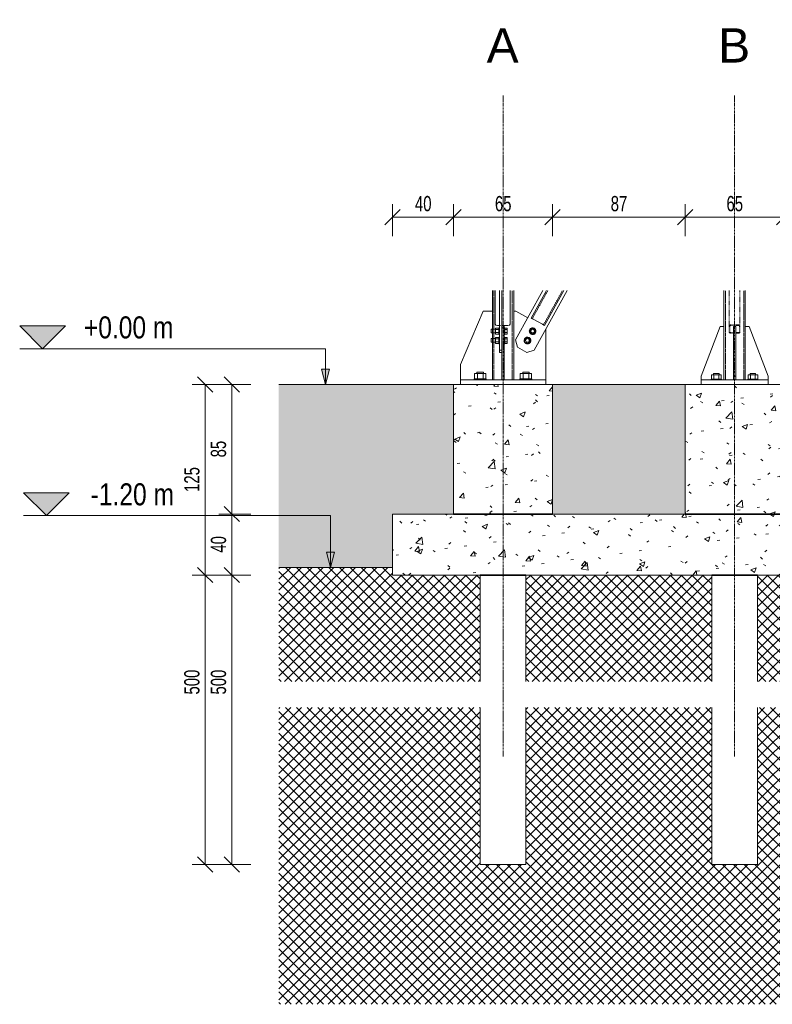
# Model space of a CAD drawing. Header units: millimetres. Extents: x -11210 to 34147, y -5506 to 4553.
# Tile 6 of 33: x 764 to 5705, y -5216 to 1243. Entities that reach past the tile are written whole.
import ezdxf

# ---------------------------------------------------------------- set-up
doc = ezdxf.new("R2010")
doc.units = ezdxf.units.MM
for name, pattern in [('Kreska', [6.35, 3.175, -3.175]), ('Linia siatki', [22.225, 12.7, -3.175, 3.175, -3.175]), ('Ukryty', [7.14375, 4.7625, -2.38125])]:
    doc.linetypes.add(name, pattern=pattern)
for name, color, linetype, lineweight in [('A-ANNO-DIMS', 211, 'Continuous', 9), ('A-ANNO-DIMS-50', 211, 'Continuous', 9), ('A-DETL-GENF', 92, 'Continuous', 9), ('A-DETL-THIN', 151, 'Continuous', 9), ('G-ANNO-DIMS', 111, 'Continuous', 9), ('S-BEAM', 12, 'Continuous', 9), ('S-BEAM-HDLN', 1, 'Kreska', 9), ('S-FNDN', 32, 'Continuous', 15), ('S-FNDN-HDLN', 4, 'Kreska', 9), ('S-FSTN', 2, 'Continuous', 9), ('S-GRID', 1, 'Continuous', 9), ('S-GRID-IDEN', 1, 'Continuous', 9)]:
    doc.layers.add(name, color=color, linetype=linetype, lineweight=lineweight)
doc.styles.add('Arial', font='arial.ttf', dxfattribs={"height": 225})
doc.styles.add('Arial_B_I', font='arial.ttf', dxfattribs={"width": 0.8, "height": 144.444444})
doc.styles.add('Arial_I', font='arial.ttf', dxfattribs={"width": 0.7, "height": 100})
doc.dimstyles.new('BP_Przekątna_2mm_wymiar', dxfattribs={"dimscale": 304.8, "dimtxt": 102.02594, "dimasz": 0.328084, "dimexe": 0.278871, "dimexo": 0.0625, "dimgap": 0.032808, "dimtad": 1, "dimdec": 0, "dimlfac": 0.1, "dimzin": 0, "dimdsep": 46, "dimtxsty": 'Arial_I', "dimblk1": 'OBLIQUE', "dimblk2": 'OBLIQUE', "dimsah": 1, "dimcen": 0.09, "dimazin": 0, "dimtfac": 1, "dimtdec": 4, "dimtix": 1, "dimtmove": 0, "dimatfit": 3, "dimfxl": 0.410105, "dimfxlon": 1, "dimtvp": 1, "dimtolj": 1, "dimtzin": 0, "dimarcsym": 2})
pattern_1 = [(50, (-6056.87, -3675), (364.368, -31.878), [38.1, -419.1]), (355, (-6056.87, -3675), (-70.486, 382.113), [30.48, -335.28]), (100.451, (-6026.5, -3677.66), (293.885, 350.233), [32.38, -356.18]), (46.184, (-6056.87, -3573.4), (542.16, -84.086), [57.15, -628.65]), (96.636, (-6011.7, -3580.4), (474.805, 494.855), [48.57, -534.27]), (351.184, (-6056.87, -3573.4), (474.81, 494.85), [45.72, -502.92]), (21, (-6006.07, -3598.8), (303.228, -204.53), [38.1, -419.1]), (326, (-6006.07, -3598.8), (123.604, 368.376), [30.48, -335.28]), (71.451, (-5980.8, -3615.84), (426.834, 163.843), [32.38, -356.18]), (37.5, (-6056.87, -3675), (6.1766, 169.11), [16.764, -314.452, 16.764, -323.596, -336.55]), (37.5, (-6056.87, -3675), (6.1766, 169.11), [-671.576, 16.764, -319.786]), (7.5, (-6056.87, -3675), (133.639, 200.3615), [16.764, -177.292, 16.764, -306.832, -128.27]), (7.5, (-6056.87, -3675), (133.639, 200.3615), [-517.652, 16.764, -111.506]), (327.5, (-6170.15, -3675), (271.182, -11.4584), [16.764, -110.236, 16.764, -379.476, -525.78]), (327.5, (-6170.15, -3675), (271.182, -11.4584), [-523.24, 16.764, -509.016]), (317.5, (-6220.95, -3675), (296.259, 50.853), [16.764, -148.336, 16.764, -246.38, -373.38]), (317.5, (-6220.95, -3675), (296.259, 50.853), [-428.244, 16.764, -356.616])]
pattern_2 = [(45, (6945.97, -3675), (-35.35534, 35.35534), []), (135, (6945.97, -3675), (-35.35534, -35.35534), [])]

# ---------------------------------------------------------------- blocks, each defined once
blk = doc.blocks.new('SHS _EN 10210-2_ - SHS140x10-638224-Przekrój 1')
at = {"layer": 'S-BEAM', "linetype": 'Ukryty'}
for p, q in [((-5145.7, -1120), (-5145.7, -534.7)), ((-5025.7, -1120), (-5025.7, -534.7))]:
    blk.add_line(p, q, dxfattribs=at)
blk = doc.blocks.new('SHS _EN 10210-2_ - 638226-Przekrój 1')
at = {"layer": 'S-BEAM'}
for p, q in [((-7615.7, -534.7), (-7615.7, -1120)), ((-7475.7, -1120), (-7475.7, -534.7))]:
    blk.add_line(p, q, dxfattribs=at)
blk = doc.blocks.new('STAL RK - Ksztaltowniki zamkniete kwadratowe - RK100x8-V2-Przekrój 1')
at = {"layer": 'S-BEAM', "linetype": 'Ukryty'}
for p, q in [((-8874, -718.4), (-8771.9, -534.7)), ((-8800.5, -759.2), (-8675.8, -534.7))]:
    blk.add_line(p, q, dxfattribs=at)
blk = doc.blocks.new('Family - 664406-Przekrój 1')
at = {"layer": 'S-FSTN'}
for p, q in [((-8982.5, -670), (-8995.7, -670)), ((-8903.5, -713.9), (-8982.5, -670)), ((-8785.7, -1120), (-8785.7, -790.2))]:
    blk.add_line(p, q, dxfattribs=at)
blk = doc.blocks.new('Family - 664407-Przekrój 1')
at = {"layer": 'S-FSTN'}
for p, q in [((-9195.7, -670), (-9345.7, -1020)), ((-9135.7, -670), (-9195.7, -670)), ((-9345.7, -1020), (-9345.7, -1120))]:
    blk.add_line(p, q, dxfattribs=at)
blk = doc.blocks.new('Family - 664408-Przekrój 1')
at = {"layer": 'S-FSTN'}
for p, q in [((-9057.7, -763.1), (-9057.7, -779.3)), ((-9057.7, -779.3), (-9073.7, -779.3)), ((-9073.7, -1120), (-9073.7, -790.1)), ((-9057.7, -779.3), (-9057.7, -1120)), ((-9057.7, -1120), (-9073.7, -1120))]:
    blk.add_line(p, q, dxfattribs=at)
blk = doc.blocks.new('Family - 664421-Przekrój 1')
at = {"layer": 'S-FSTN'}
for p, q in [((-7640.7, -770), (-7765.7, -1095)), ((-7615.7, -770), (-7640.7, -770)), ((-7765.7, -1095), (-7765.7, -1120))]:
    blk.add_line(p, q, dxfattribs=at)
blk = doc.blocks.new('Family - 664422-Przekrój 1')
at = {"layer": 'S-FSTN'}
for p, q in [((-7553.7, -1095), (-7553.7, -770)), ((-7537.7, -770), (-7553.7, -770)), ((-7537.7, -770), (-7537.7, -1095)), ((-7553.7, -1120), (-7553.7, -1095)), ((-7537.7, -1095), (-7553.7, -1095)), ((-7537.7, -1095), (-7537.7, -1120)), ((-7537.7, -1120), (-7553.7, -1120))]:
    blk.add_line(p, q, dxfattribs=at)
blk = doc.blocks.new('Family - 664424-Przekrój 1')
at = {"layer": 'S-FSTN'}
for p, q in [((-7450.7, -770), (-7475.7, -770)), ((-7325.7, -1095), (-7450.7, -770)), ((-7325.7, -1120), (-7325.7, -1095))]:
    blk.add_line(p, q, dxfattribs=at)
blk = doc.blocks.new('Family - 664485-Przekrój 1')
at = {"layer": 'S-FSTN'}
for p, q in [((-7765.7, -1120), (-7325.7, -1120)), ((-7765.7, -1150), (-7765.7, -1120)), ((-7325.7, -1150), (-7325.7, -1120))]:
    blk.add_line(p, q, dxfattribs=at)
blk = doc.blocks.new('Family - 664490-Przekrój 1')
at = {"layer": 'S-FSTN'}
for p, q in [((-9089.7, -926.1), (-9089.7, -534.7)), ((-9073.7, -534.7), (-9073.7, -790.1)), ((-9089.7, -939.7), (-9089.7, -926.1)), ((-9073.7, -926.1), (-9089.7, -926.1)), ((-9073.7, -939.7), (-9089.7, -939.7))]:
    blk.add_line(p, q, dxfattribs=at)
blk = doc.blocks.new('Family - 664491-Przekrój 1')
at = {"layer": 'S-FSTN'}
for p, q in [((-8803.9, -534.7), (-8983.6, -858.1)), ((-8861.2, -926.1), (-8643.8, -534.7)), ((-8983.6, -858.1), (-8970, -905.7)), ((-8970, -905.7), (-8908.8, -939.7)), ((-8908.8, -939.7), (-8861.2, -926.1))]:
    blk.add_line(p, q, dxfattribs=at)
blk = doc.blocks.new('Family - 664496-Przekrój 1')
at = {"layer": 'S-FSTN'}
for p, q in [((-9345.7, -1120), (-8785.7, -1120)), ((-9345.7, -1150), (-9345.7, -1120)), ((-8785.7, -1150), (-8785.7, -1120))]:
    blk.add_line(p, q, dxfattribs=at)
blk = doc.blocks.new('Family - 665056-Przekrój 1')
at = {"layer": 'S-FSTN'}
for p, q in [((-7697.4, -1086), (-7681.5, -1086)), ((-7697.4, -1086), (-7697.4, -1115)), ((-7683.7, -1077), (-7683.7, -1086)), ((-7665.7, -1077), (-7683.7, -1077)), ((-7681.5, -1086), (-7649.8, -1086)), ((-7681.5, -1086), (-7681.5, -1115)), ((-7647.7, -1077), (-7665.7, -1077)), ((-7649.8, -1086), (-7633.9, -1086)), ((-7649.8, -1086), (-7649.8, -1115)), ((-7647.7, -1086), (-7647.7, -1077)), ((-7633.9, -1086), (-7633.9, -1115)), ((-7698.7, -1115), (-7698.7, -1120)), ((-7665.7, -1115), (-7698.7, -1115)), ((-7632.7, -1115), (-7665.7, -1115)), ((-7632.7, -1120), (-7632.7, -1115))]:
    blk.add_line(p, q, dxfattribs=at)
blk = doc.blocks.new('Family - 665057-Przekrój 1')
at = {"layer": 'S-FSTN'}
for p, q in [((-7457.4, -1086), (-7441.5, -1086)), ((-7457.4, -1086), (-7457.4, -1115)), ((-7443.7, -1077), (-7443.7, -1086)), ((-7425.7, -1077), (-7443.7, -1077)), ((-7441.5, -1086), (-7409.8, -1086)), ((-7441.5, -1086), (-7441.5, -1115)), ((-7407.7, -1077), (-7425.7, -1077)), ((-7409.8, -1086), (-7393.9, -1086)), ((-7409.8, -1086), (-7409.8, -1115)), ((-7407.7, -1086), (-7407.7, -1077)), ((-7393.9, -1086), (-7393.9, -1115)), ((-7458.7, -1115), (-7458.7, -1120)), ((-7425.7, -1115), (-7458.7, -1115)), ((-7392.7, -1115), (-7425.7, -1115)), ((-7392.7, -1120), (-7392.7, -1115))]:
    blk.add_line(p, q, dxfattribs=at)
blk = doc.blocks.new('Family - 665062-Przekrój 1')
at = {"layer": 'S-FSTN'}
for p, q in [((-9115.2, -788.3), (-9143.7, -788.3)), ((-9143.7, -788.3), (-9143.7, -789.8)), ((-9143.7, -789.8), (-9143.7, -812.3)), ((-9143.7, -812.3), (-9115.2, -812.3)), ((-9115.2, -790.2), (-9115.2, -780.6)), ((-9093.7, -780.6), (-9115.2, -780.6)), ((-9115.2, -809.9), (-9115.2, -790.2)), ((-9093.7, -790.2), (-9115.2, -790.2)), ((-9115.2, -820.1), (-9115.2, -809.9)), ((-9093.7, -809.9), (-9115.2, -809.9)), ((-9093.7, -820.1), (-9115.2, -820.1)), ((-9089.7, -778.3), (-9093.7, -778.3)), ((-9093.7, -778.3), (-9093.7, -781.1)), ((-9093.7, -781.1), (-9093.7, -822.3)), ((-9093.7, -822.3), (-9089.7, -822.3)), ((-9089.7, -839.5), (-9093.7, -839.5)), ((-9093.7, -839.5), (-9093.7, -842.3)), ((-9053.7, -778.3), (-9057.7, -778.3)), ((-9057.7, -822.3), (-9053.7, -822.3)), ((-9053.7, -839.5), (-9057.7, -839.5)), ((-9053.7, -781.1), (-9053.7, -778.3)), ((-9038.7, -780.3), (-9053.7, -780.3)), ((-9053.7, -822.3), (-9053.7, -781.1)), ((-9038.7, -790.1), (-9053.7, -790.1)), ((-9038.7, -810), (-9053.7, -810)), ((-9038.7, -820.3), (-9053.7, -820.3)), ((-9053.7, -842.3), (-9053.7, -839.5)), ((-9038.7, -780.3), (-9038.7, -790.1)), ((-9038.7, -790.1), (-9038.7, -810)), ((-9038.7, -810), (-9038.7, -820.3)), ((-9115.2, -849.5), (-9143.7, -849.5)), ((-9143.7, -849.5), (-9143.7, -851)), ((-9143.7, -851), (-9143.7, -873.5)), ((-9143.7, -873.5), (-9115.2, -873.5)), ((-9115.2, -851.4), (-9115.2, -841.8)), ((-9093.7, -841.8), (-9115.2, -841.8)), ((-9115.2, -871.1), (-9115.2, -851.4)), ((-9093.7, -851.4), (-9115.2, -851.4)), ((-9115.2, -881.3), (-9115.2, -871.1)), ((-9093.7, -871.1), (-9115.2, -871.1)), ((-9093.7, -881.3), (-9115.2, -881.3)), ((-9093.7, -842.3), (-9093.7, -883.5)), ((-9093.7, -883.5), (-9089.7, -883.5)), ((-9057.7, -883.5), (-9053.7, -883.5)), ((-9038.7, -841.5), (-9053.7, -841.5)), ((-9053.7, -883.5), (-9053.7, -842.3)), ((-9038.7, -851.2), (-9053.7, -851.2)), ((-9038.7, -871.2), (-9053.7, -871.2)), ((-9038.7, -881.5), (-9053.7, -881.5)), ((-9038.7, -841.5), (-9038.7, -851.2)), ((-9038.7, -851.2), (-9038.7, -871.2)), ((-9038.7, -871.2), (-9038.7, -881.5))]:
    blk.add_line(p, q, dxfattribs=at)
blk = doc.blocks.new('Family - 665063-Przekrój 1')
at = {"layer": 'S-FSTN'}
for p, q in [((-8871.7, -780.6), (-8888.7, -790.7)), ((-8888.7, -790.7), (-8888.4, -810.5)), ((-8888.4, -810.5), (-8871.1, -820.1)), ((-8854.5, -790.2), (-8871.7, -780.6)), ((-8871.1, -820.1), (-8854.1, -809.9)), ((-8854.1, -809.9), (-8854.5, -790.2)), ((-8905.7, -841.8), (-8922.7, -851.9)), ((-8922.7, -851.9), (-8922.4, -871.7)), ((-8922.4, -871.7), (-8905.1, -881.3)), ((-8888.5, -851.4), (-8905.7, -841.8)), ((-8905.1, -881.3), (-8888.1, -871.1)), ((-8888.1, -871.1), (-8888.5, -851.4))]:
    blk.add_line(p, q, dxfattribs=at)
for centre, radius, start, end in [((-8905.4, -861.5), 22, 60.9463, 240.9463), ((-8871.4, -800.3), 22, 60.9463, 240.9463), ((-8871.4, -800.3), 12, 60.9463, 240.9463), ((-8871.4, -800.3), 22, 240.9463, 60.9463), ((-8871.4, -800.3), 12, 240.9463, 60.9463), ((-8905.4, -861.5), 12, 60.9463, 240.9463), ((-8905.4, -861.5), 22, 240.9463, 60.9463), ((-8905.4, -861.5), 12, 240.9463, 60.9463)]:
    blk.add_arc(centre, radius, start, end, dxfattribs=at)
blk = doc.blocks.new('Family - 665073-Przekrój 1')
at = {"layer": 'S-FSTN'}
for p, q in [((-9253.2, -1079), (-9234.4, -1079)), ((-9253.2, -1079), (-9253.2, -1113)), ((-9236.7, -1069), (-9236.7, -1079)), ((-9215.7, -1069), (-9236.7, -1069)), ((-9234.4, -1079), (-9196.9, -1079)), ((-9234.4, -1079), (-9234.4, -1113)), ((-9194.7, -1069), (-9215.7, -1069)), ((-9196.9, -1079), (-9178.1, -1079)), ((-9196.9, -1079), (-9196.9, -1113)), ((-9194.7, -1079), (-9194.7, -1069)), ((-9178.1, -1079), (-9178.1, -1113)), ((-9254.7, -1113), (-9254.7, -1120)), ((-9215.7, -1113), (-9254.7, -1113)), ((-9176.7, -1113), (-9215.7, -1113)), ((-9176.7, -1120), (-9176.7, -1113))]:
    blk.add_line(p, q, dxfattribs=at)
blk = doc.blocks.new('Family - 665074-Przekrój 1')
at = {"layer": 'S-FSTN'}
for p, q in [((-8953.2, -1079), (-8934.4, -1079)), ((-8953.2, -1079), (-8953.2, -1113)), ((-8936.7, -1069), (-8936.7, -1079)), ((-8915.7, -1069), (-8936.7, -1069)), ((-8934.4, -1079), (-8896.9, -1079)), ((-8934.4, -1079), (-8934.4, -1113)), ((-8894.7, -1069), (-8915.7, -1069)), ((-8896.9, -1079), (-8878.1, -1079)), ((-8896.9, -1079), (-8896.9, -1113)), ((-8894.7, -1079), (-8894.7, -1069)), ((-8878.1, -1079), (-8878.1, -1113)), ((-8954.7, -1113), (-8954.7, -1120)), ((-8915.7, -1113), (-8954.7, -1113)), ((-8876.7, -1113), (-8915.7, -1113)), ((-8876.7, -1120), (-8876.7, -1113))]:
    blk.add_line(p, q, dxfattribs=at)
blk = doc.blocks.new('PF-1 - PF-1-624972-Przekrój 1')
at = {"layer": 'S-FNDN-HDLN', "linetype": 'Continuous'}
h = blk.add_hatch(dxfattribs=at)
h.set_pattern_fill('FP_1', color=256, style=0, pattern_type=2)
h.set_pattern_definition(pattern_1)
h.paths.add_polyline_path([(-9390.7, -2000), (-8740.7, -2000), (-8740.7, -1150), (-9390.7, -1150), (-9390.7, -1815.9)])
h = blk.add_hatch(dxfattribs=at)
h.set_pattern_fill('FP_1', color=256, style=0, pattern_type=2)
h.set_pattern_definition(pattern_1)
h.paths.add_polyline_path([(-7870.7, -2000), (-7220.7, -2000), (-7220.7, -1150), (-7870.7, -1150), (-7870.7, -1815.9)])
h = blk.add_hatch(dxfattribs=at)
h.set_pattern_fill('FP_1', color=256, style=0, pattern_type=2)
h.set_pattern_definition(pattern_1)
h.paths.add_polyline_path([(-5410.7, -2000), (-4760.7, -2000), (-4760.7, -1150), (-5410.7, -1150), (-5410.7, -1815.9)])
h = blk.add_hatch(dxfattribs=at)
h.set_pattern_fill('FP_1', color=256, style=0, pattern_type=2)
h.set_pattern_definition(pattern_1)
h.paths.add_polyline_path([(-3240.7, -2000), (-3240.7, -1150), (-3890.7, -1150), (-3890.7, -2000), (-3645.6, -2000)])
h = blk.add_hatch(dxfattribs=at)
h.set_pattern_fill('FP_1', color=256, style=0, pattern_type=2)
h.set_pattern_definition(pattern_1)
h.paths.add_polyline_path([(-9790.7, -2400), (-2840.7, -2400), (-2840.7, -2000), (-9790.7, -2000), (-9790.7, -2350)])
at = {"layer": 'S-FNDN'}
for p, q in [((-9390.7, -1150), (-8740.7, -1150)), ((-7870.7, -1150), (-7220.7, -1150)), ((-5410.7, -1150), (-4760.7, -1150)), ((-3890.7, -1150), (-3240.7, -1150))]:
    blk.add_line(p, q, dxfattribs=at)
at = {"layer": 'S-FNDN', "lineweight": 35}
for p, q in [((-8740.7, -2000), (-9390.7, -2000)), ((-7220.7, -2000), (-7870.7, -2000)), ((-4760.7, -2000), (-5410.7, -2000)), ((-3240.7, -2000), (-3890.7, -2000)), ((-9215.7, -2400), (-8915.7, -2400)), ((-7695.7, -2400), (-7395.7, -2400)), ((-5235.7, -2400), (-4935.7, -2400)), ((-3715.7, -2400), (-3415.7, -2400))]:
    blk.add_line(p, q, dxfattribs=at)
blk = doc.blocks.new('SHS _EN 10210-2_ - SHS140x10-V1-Przekrój 1')
at = {"layer": 'S-BEAM', "linetype": 'Ukryty'}
for p, q in [((-9125.7, -788.3), (-9125.7, -534.7)), ((-9005.7, -1120), (-9005.7, -534.7)), ((-9125.7, -849.5), (-9125.7, -812.3)), ((-9125.7, -1120), (-9125.7, -873.5))]:
    blk.add_line(p, q, dxfattribs=at)
at = {"layer": 'S-BEAM-HDLN'}
for p, q in [((-9125.7, -812.3), (-9125.7, -788.4)), ((-9125.7, -873.5), (-9125.7, -849.6))]:
    blk.add_line(p, q, dxfattribs=at)
blk = doc.blocks.new('SHS _EN 10210-2_ - 638232-Przekrój 1')
at = {"layer": 'S-BEAM'}
for p, q in [((-9135.7, -534.7), (-9135.7, -788.4)), ((-8995.7, -1120), (-8995.7, -534.7)), ((-9135.7, -812.3), (-9135.7, -849.6)), ((-9135.7, -873.5), (-9135.7, -1120))]:
    blk.add_line(p, q, dxfattribs=at)
at = {"layer": 'S-BEAM-HDLN'}
for p, q in [((-9135.7, -788.5), (-9135.7, -812.3)), ((-9135.7, -849.7), (-9135.7, -873.5))]:
    blk.add_line(p, q, dxfattribs=at)
blk = doc.blocks.new('Rzędne punktów - M_Rzędna punktu - wypełniony obszar zewnętrzny-10727-Przekrój 1')
at = {"layer": 'G-ANNO-DIMS'}
blk.add_hatch(color=256, dxfattribs=at).paths.add_polyline_path([(-11938.7, -765.5), (-12088.7, -915.5), (-12238.7, -765.5)])
for p, q in [((-12088.7, -915.5), (-12238.7, -765.5)), ((-12238.7, -765.5), (-11938.7, -765.5)), ((-11938.7, -765.5), (-12088.7, -915.5)), ((-12238.7, -915.5), (-11938.7, -915.5))]:
    blk.add_line(p, q, dxfattribs=at)
blk = doc.blocks.new('DIMBLOCK189-Przekrój 1')
at = {"layer": 'A-ANNO-DIMS-50'}
for p, q in [((2157.1, -1150), (2072.1, -1150)), ((2157.1, -1150), (2157.1, -2000)), ((2157.1, -1150), (2282.1, -1150)), ((2157.1, -2000), (2072.1, -2000)), ((2157.1, -2000), (2282.1, -2000))]:
    blk.add_line(p, q, dxfattribs=at)
at = {"layer": 'A-ANNO-DIMS-50', "lineweight": 18}
for p, q in [((2157.1, -1150), (2107.1, -1100)), ((2157.1, -1150), (2207.1, -1200)), ((2157.1, -2000), (2107.1, -1950)), ((2157.1, -2000), (2207.1, -2050))]:
    blk.add_line(p, q, dxfattribs=at)
at = {"layer": 'A-ANNO-DIMS-50', "color": 0, "insert": (2018.8, -1628.4), "char_height": 100, "width": 128.082, "attachment_point": 1, "rotation": 90, "line_spacing_factor": 0.941778, "style": 'Arial_I'}
blk.add_mtext('85', dxfattribs=at)
blk = doc.blocks.new('_Oblique')
at = {"color": 0, "linetype": 'ByBlock', "lineweight": -2}
blk.add_line((-0.5, -0.5), (0.5, 0.5), dxfattribs=at)
blk = doc.blocks.new('DIMBLOCK190-Przekrój 1')
at = {"layer": 'A-ANNO-DIMS-50'}
for p, q in [((2157.1, -2000), (2072.1, -2000)), ((2157.1, -2000), (2157.1, -2400)), ((2157.1, -2000), (2282.1, -2000)), ((2157.1, -2400), (2072.1, -2400)), ((2157.1, -2400), (2282.1, -2400))]:
    blk.add_line(p, q, dxfattribs=at)
at = {"layer": 'A-ANNO-DIMS-50', "lineweight": 18}
for p, q in [((2157.1, -2000), (2107.1, -1950)), ((2157.1, -2000), (2207.1, -2050)), ((2157.1, -2400), (2107.1, -2350)), ((2157.1, -2400), (2207.1, -2450))]:
    blk.add_line(p, q, dxfattribs=at)
at = {"layer": 'A-ANNO-DIMS-50', "color": 0, "insert": (2018.8, -2253.4), "char_height": 100, "width": 128.082, "attachment_point": 1, "rotation": 90, "line_spacing_factor": 0.941778, "style": 'Arial_I'}
blk.add_mtext('40', dxfattribs=at)
blk = doc.blocks.new('DIMBLOCK191-Przekrój 1')
at = {"layer": 'A-ANNO-DIMS-50', "lineweight": 18}
for p, q in [((2157.1, -2400), (2107.1, -2350)), ((2157.1, -2400), (2207.1, -2450)), ((2157.1, -4299.5), (2107.1, -4249.5)), ((2157.1, -4299.5), (2207.1, -4349.5))]:
    blk.add_line(p, q, dxfattribs=at)
at = {"layer": 'A-ANNO-DIMS-50'}
for p, q in [((2157.1, -2400), (2072.1, -2400)), ((2157.1, -2400), (2157.1, -4299.5)), ((2157.1, -2400), (2282.1, -2400)), ((2157.1, -4299.5), (2072.1, -4299.5)), ((2157.1, -4299.5), (2282.1, -4299.5))]:
    blk.add_line(p, q, dxfattribs=at)
at = {"layer": 'A-ANNO-DIMS-50', "color": 0, "insert": (2018.8, -3183.9), "char_height": 100, "width": 192.123, "attachment_point": 1, "rotation": 90, "line_spacing_factor": 0.941778, "style": 'Arial_I'}
blk.add_mtext('500', dxfattribs=at)
blk = doc.blocks.new('DIMBLOCK192-Przekrój 1')
at = {"layer": 'A-ANNO-DIMS-50'}
for p, q in [((1982.5, -1150), (1897.5, -1150)), ((1982.5, -1150), (1982.5, -2400)), ((1982.5, -1150), (2107.5, -1150)), ((1982.5, -2400), (1897.5, -2400)), ((1982.5, -2400), (2107.5, -2400))]:
    blk.add_line(p, q, dxfattribs=at)
at = {"layer": 'A-ANNO-DIMS-50', "lineweight": 18}
for p, q in [((1982.5, -1150), (1932.5, -1100)), ((1982.5, -1150), (2032.5, -1200)), ((1982.5, -2400), (1932.5, -2350)), ((1982.5, -2400), (2032.5, -2450))]:
    blk.add_line(p, q, dxfattribs=at)
at = {"layer": 'A-ANNO-DIMS-50', "color": 0, "insert": (1844.2, -1855.1), "char_height": 100, "width": 192.123, "attachment_point": 1, "rotation": 90, "line_spacing_factor": 0.941778, "style": 'Arial_I'}
blk.add_mtext('125', dxfattribs=at)
blk = doc.blocks.new('DIMBLOCK193-Przekrój 1')
at = {"layer": 'A-ANNO-DIMS-50', "lineweight": 18}
for p, q in [((1982.5, -2400), (1932.5, -2350)), ((1982.5, -2400), (2032.5, -2450)), ((1982.5, -4299.5), (1932.5, -4249.5)), ((1982.5, -4299.5), (2032.5, -4349.5))]:
    blk.add_line(p, q, dxfattribs=at)
at = {"layer": 'A-ANNO-DIMS-50'}
for p, q in [((1982.5, -2400), (1897.5, -2400)), ((1982.5, -2400), (1982.5, -4299.5)), ((1982.5, -2400), (2107.5, -2400)), ((1982.5, -4299.5), (1897.5, -4299.5)), ((1982.5, -4299.5), (2107.5, -4299.5))]:
    blk.add_line(p, q, dxfattribs=at)
at = {"layer": 'A-ANNO-DIMS-50', "color": 0, "insert": (1844.2, -3183.9), "char_height": 100, "width": 192.123, "attachment_point": 1, "rotation": 90, "line_spacing_factor": 0.941778, "style": 'Arial_I'}
blk.add_mtext('500', dxfattribs=at)
blk = doc.blocks.new('DIMBLOCK194-Przekrój 1')
at = {"layer": 'A-ANNO-DIMS-50'}
for p, q in [((3212.2, -51.8), (3212.2, 33.2)), ((3612.2, -51.8), (3612.2, 33.2)), ((3212.2, -51.8), (3612.2, -51.8)), ((3212.2, -51.8), (3212.2, -176.8)), ((3612.2, -51.8), (3612.2, -176.8))]:
    blk.add_line(p, q, dxfattribs=at)
at = {"layer": 'A-ANNO-DIMS-50', "lineweight": 18}
for p, q in [((3212.2, -51.8), (3162.2, -101.8)), ((3212.2, -51.8), (3262.2, -1.8)), ((3612.2, -51.8), (3562.2, -101.8)), ((3612.2, -51.8), (3662.2, -1.8))]:
    blk.add_line(p, q, dxfattribs=at)
at = {"layer": 'A-ANNO-DIMS-50', "color": 0, "insert": (3358.8, 86.4), "char_height": 100, "width": 128.082, "attachment_point": 1, "line_spacing_factor": 0.941778, "style": 'Arial_I'}
blk.add_mtext('40', dxfattribs=at)
blk = doc.blocks.new('DIMBLOCK195-Przekrój 1')
at = {"layer": 'A-ANNO-DIMS-50'}
for p, q in [((3612.2, -51.8), (3612.2, 33.2)), ((4262.2, -51.8), (4262.2, 33.2)), ((3612.2, -51.8), (4262.2, -51.8)), ((3612.2, -51.8), (3612.2, -176.8)), ((4262.2, -51.8), (4262.2, -176.8))]:
    blk.add_line(p, q, dxfattribs=at)
at = {"layer": 'A-ANNO-DIMS-50', "lineweight": 18}
for p, q in [((3612.2, -51.8), (3562.2, -101.8)), ((3612.2, -51.8), (3662.2, -1.8)), ((4262.2, -51.8), (4212.2, -101.8)), ((4262.2, -51.8), (4312.2, -1.8))]:
    blk.add_line(p, q, dxfattribs=at)
at = {"layer": 'A-ANNO-DIMS-50', "color": 0, "insert": (3883.8, 86.4), "char_height": 100, "width": 128.082, "attachment_point": 1, "line_spacing_factor": 0.941778, "style": 'Arial_I'}
blk.add_mtext('65', dxfattribs=at)
blk = doc.blocks.new('DIMBLOCK196-Przekrój 1')
at = {"layer": 'A-ANNO-DIMS-50'}
for p, q in [((4262.2, -51.8), (4262.2, 33.2)), ((5132.2, -51.8), (5132.2, 33.2)), ((4262.2, -51.8), (5132.2, -51.8)), ((4262.2, -51.8), (4262.2, -176.8)), ((5132.2, -51.8), (5132.2, -176.8))]:
    blk.add_line(p, q, dxfattribs=at)
at = {"layer": 'A-ANNO-DIMS-50', "lineweight": 18}
for p, q in [((4262.2, -51.8), (4212.2, -101.8)), ((4262.2, -51.8), (4312.2, -1.8)), ((5132.2, -51.8), (5082.2, -101.8)), ((5132.2, -51.8), (5182.2, -1.8))]:
    blk.add_line(p, q, dxfattribs=at)
at = {"layer": 'A-ANNO-DIMS-50', "color": 0, "insert": (4643.8, 86.4), "char_height": 100, "width": 128.082, "attachment_point": 1, "line_spacing_factor": 0.941778, "style": 'Arial_I'}
blk.add_mtext('87', dxfattribs=at)
blk = doc.blocks.new('DIMBLOCK197-Przekrój 1')
at = {"layer": 'A-ANNO-DIMS-50'}
for p, q in [((5132.2, -51.8), (5132.2, 33.2)), ((5782.2, -51.8), (5782.2, 33.2)), ((5132.2, -51.8), (5782.2, -51.8)), ((5132.2, -51.8), (5132.2, -176.8)), ((5782.2, -51.8), (5782.2, -176.8))]:
    blk.add_line(p, q, dxfattribs=at)
at = {"layer": 'A-ANNO-DIMS-50', "lineweight": 18}
for p, q in [((5132.2, -51.8), (5082.2, -101.8)), ((5132.2, -51.8), (5182.2, -1.8)), ((5782.2, -51.8), (5732.2, -101.8)), ((5782.2, -51.8), (5832.2, -1.8))]:
    blk.add_line(p, q, dxfattribs=at)
at = {"layer": 'A-ANNO-DIMS-50', "color": 0, "insert": (5403.8, 86.4), "char_height": 100, "width": 128.082, "attachment_point": 1, "line_spacing_factor": 0.941778, "style": 'Arial_I'}
blk.add_mtext('65', dxfattribs=at)

msp = doc.modelspace()

# ---------------------------------------------------------------- hatches: boundary and pattern name
at = {"layer": 'A-DETL-GENF'}
h = msp.add_hatch(dxfattribs=at)
h.set_pattern_fill('FP_2', style=0, pattern_type=2)
h.set_pattern_definition([(0, (6945.97, -3675), (127, 127), [127, -127]), (0, (6945.97, -3627.38), (127, 127), [127, -127]), (0, (6945.97, -3579.75), (127, 127), [127, -127]), (90, (6961.85, -3563.88), (-127, 127), [127, -127]), (90, (7009.47, -3563.88), (-127, 127), [127, -127]), (90, (7057.1, -3563.88), (-127, 127), [127, -127])])
h.paths.add_polyline_path([(3212.2, -2350), (3212.2, -2000), (3612.2, -2000), (3612.2, -1150), (2465.3, -1150), (2465.3, -2350)])
h.paths.add_polyline_path([(10162.2, -2350), (10947.7, -2350), (10947.7, -1150), (9762.2, -1150), (9762.2, -2000), (10162.2, -2000)])
h.paths.add_polyline_path([(4262.2, -2000), (5132.2, -2000), (5132.2, -1150), (4262.2, -1150), (4262.2, -1815.9)])
h.paths.add_polyline_path([(6706.5, -2000), (7592.2, -2000), (7592.2, -1150), (5782.2, -1150), (5782.2, -2000)])
h.paths.add_polyline_path([(8242.2, -2000), (9112.2, -2000), (9112.2, -1150), (8242.2, -1150), (8242.2, -1815.9)])
h = msp.add_hatch(dxfattribs=at)
h.set_pattern_fill('FP_3', style=0, pattern_type=2)
h.set_pattern_definition(pattern_2)
h.paths.add_polyline_path([(2465.3, -3098.3), (3787.2, -3098.3), (3787.2, -2400), (3212.2, -2400), (3212.2, -2350), (2465.3, -2350), (2465.3, -2368.4)])
h.paths.add_polyline_path([(9887.4, -3098.3), (10947.7, -3098.3), (10947.7, -2350), (10162.2, -2350), (10162.2, -2400), (9587.2, -2400), (9587.2, -3098.3), (9622.4, -3098.3)])
h.paths.add_polyline_path([(5915, -3098.3), (7767.2, -3098.3), (7767.2, -2400), (5607.2, -2400), (5607.2, -3098.3), (5646.2, -3098.3)])
h.paths.add_polyline_path([(4087.2, -3098.3), (5307.2, -3098.3), (5307.2, -2400), (4087.2, -2400), (4087.2, -2457.1)])
h.paths.add_polyline_path([(8067.2, -3098.3), (9287.2, -3098.3), (9287.2, -2400), (8067.2, -2400)])
h = msp.add_hatch(dxfattribs=at)
h.set_pattern_fill('FP_3', style=0, pattern_type=2)
h.set_pattern_definition(pattern_2)
h.paths.add_polyline_path([(6706.5, -5216), (10947.7, -5216), (10947.7, -3269.5), (9587.2, -3269.5), (9587.2, -4299.5), (9287.2, -4299.5), (9287.2, -3269.5), (8067.2, -3269.5), (8067.2, -4199.5), (7767.2, -4199.5), (7767.2, -3269.5), (5607.2, -3269.5), (5607.2, -4299.5), (5307.2, -4299.5), (5307.2, -3269.5), (4087.2, -3269.5), (4087.2, -4299.5), (3787.2, -4299.5), (3787.2, -3269.5), (2465.3, -3269.5), (2465.3, -5216), (4585.9, -5216)])
at = {"layer": 'G-ANNO-DIMS'}
for points in [[(2771.5, -1150), (2798.3, -1050), (2744.7, -1050)], [(2804.4, -2350), (2831.2, -2250), (2777.6, -2250)]]:
    msp.add_hatch(color=256, dxfattribs=at).paths.add_polyline_path(points)

# ---------------------------------------------------------------- linework, layer by layer
at = {"layer": 'A-DETL-THIN'}
for p, q in [((3612.2, -1150), (2466.2, -1150)), ((3612.2, -2000), (3612.2, -1150)), ((5132.2, -1150), (4262.2, -1150)), ((4262.2, -1150), (4262.2, -2000)), ((5132.2, -2000), (5132.2, -1150)), ((3212.2, -2350), (3212.2, -2000)), ((3212.2, -2000), (3612.2, -2000)), ((4262.2, -2000), (5132.2, -2000)), ((3212.2, -2350), (2466.2, -2350)), ((3212.2, -2400), (3212.2, -2350)), ((3787.2, -2400), (3212.2, -2400)), ((3787.2, -3097.8), (3787.2, -2400)), ((5307.2, -2400), (4087.2, -2400)), ((4087.2, -2400), (4087.2, -3097.8)), ((5307.2, -3097.8), (5307.2, -2400)), ((7767.2, -2400), (5607.2, -2400)), ((5607.2, -2400), (5607.2, -3097.8)), ((3787.2, -4299.5), (3787.2, -3270)), ((4087.2, -3270), (4087.2, -4299.5)), ((5307.2, -4299.5), (5307.2, -3270)), ((5607.2, -3270), (5607.2, -4299.5)), ((4087.2, -4299.5), (3787.2, -4299.5)), ((5607.2, -4299.5), (5307.2, -4299.5))]:
    msp.add_line(p, q, dxfattribs=at)
at = {"layer": 'G-ANNO-DIMS'}
for p, q in [((2771.5, -915.5), (914.2, -915.5)), ((2771.5, -1150), (2771.5, -915.5)), ((2798.3, -1050), (2744.7, -1050)), ((2744.7, -1050), (2771.5, -1150)), ((2771.5, -1150), (2798.3, -1050)), ((2804.4, -2010.6), (940, -2010.6)), ((2804.4, -2350), (2804.4, -2010.6)), ((2831.2, -2250), (2777.6, -2250)), ((2777.6, -2250), (2804.4, -2350)), ((2804.4, -2350), (2831.2, -2250))]:
    msp.add_line(p, q, dxfattribs=at)
at = {"layer": 'S-BEAM'}
for p, q in [((3884.6, -534.7), (3884.6, -755.3)), ((3984.6, -755.3), (3984.6, -534.7)), ((4221.8, -534.7), (4121.9, -714.5)), ((4209.3, -763.1), (4336.2, -534.7)), ((3913.2, -763.1), (3900.6, -763.1)), ((3968.6, -763.1), (3929.2, -763.1)), ((4121.9, -714.5), (4123.8, -715.6)), ((4123.8, -715.6), (4126, -716.8)), ((4126, -716.8), (4128.9, -718.4)), ((4128.9, -718.4), (4135.9, -722.3)), ((4195.3, -755.3), (4135.9, -722.3)), ((4195.3, -755.3), (4198.9, -757.3)), ((4198.9, -757.3), (4202.3, -759.2)), ((4202.3, -759.2), (4205.2, -760.8)), ((4205.2, -760.8), (4209.3, -763.1))]:
    msp.add_line(p, q, dxfattribs=at)
for centre, start_param, end_param in [((3900.6, -755.3), 3.141593, 4.712389), ((3968.6, -755.3), 4.712389, 6.283185)]:
    msp.add_ellipse(centre, major_axis=(16, 0), ratio=0.485629, start_param=start_param, end_param=end_param, dxfattribs=at)
at = {"layer": 'S-BEAM-HDLN'}
for p, q in [((5422.2, -534.7), (5422.2, -765.7)), ((5492.2, -765.7), (5492.2, -534.7)), ((3929.1, -763.1), (3913.2, -763.1)), ((5422.2, -765.7), (5422.2, -806.9)), ((5426.2, -806.9), (5426.2, -765.7)), ((5484.2, -759.6), (5430.2, -759.6)), ((5430.2, -762.6), (5484.2, -762.6)), ((5488.2, -765.7), (5488.2, -806.9)), ((5492.2, -806.9), (5492.2, -765.7)), ((5484.2, -810), (5430.2, -810)), ((5430.2, -813), (5484.2, -813))]:
    msp.add_line(p, q, dxfattribs=at)
for centre, major_axis, start_param, end_param in [((5430.2, -765.7), (8, 0), 2.356212, 3.11082), ((5430.2, -765.7), (8, 0), 2.094405, 2.356194), ((5430.2, -765.7), (8, 0), 1.832596, 2.094395), ((5430.2, -765.7), (4, 0), 1.570796, 3.141593), ((5430.2, -765.7), (8, 0), 1.570796, 1.832593), ((5484.2, -765.7), (8, 0), 1.308997, 1.570796), ((5484.2, -765.7), (4, 0), 0, 1.570796), ((5484.2, -765.7), (8, 0), 1.047198, 1.308978), ((5484.2, -765.7), (8, 0), 0.785398, 1.047162), ((5484.2, -765.7), (8, 0), 0.030773, 0.785348), ((5430.2, -806.9), (8, 0), 3.141593, 4.712389), ((5430.2, -806.9), (4, 0), 3.141593, 4.712389), ((5484.2, -806.9), (8, 0), 4.712389, 6.283185), ((5484.2, -806.9), (4, 0), 4.712389, 6.283185)]:
    msp.add_ellipse(centre, major_axis=major_axis, ratio=0.763436, start_param=start_param, end_param=end_param, dxfattribs=at)
at = {"layer": 'S-GRID', "linetype": 'Linia siatki'}
for p, q in [((3937.2, -3590), (3937.2, 745.3)), ((5457.2, -3590), (5457.2, 745.3))]:
    msp.add_line(p, q, dxfattribs=at)

# ---------------------------------------------------------------- block references
at = {"layer": 'G-ANNO-DIMS'}
for p in [(13002.8, 0), (13028.6, -1095.1)]:
    msp.add_blockref('Rzędne punktów - M_Rzędna punktu - wypełniony obszar zewnętrzny-10727-Przekrój 1', p, dxfattribs=at)
at = {"layer": 'S-BEAM', "linetype": 'Ukryty'}
for name, p in [('STAL RK - Ksztaltowniki zamkniete kwadratowe - RK100x8-V2-Przekrój 1', (13002.8, 0)), ('SHS _EN 10210-2_ - SHS140x10-638224-Przekrój 1', (10542.8, 0))]:
    msp.add_blockref(name, p, dxfattribs=at)
at = {"layer": 'S-BEAM'}
msp.add_blockref('SHS _EN 10210-2_ - 638226-Przekrój 1', (13002.8, 0), dxfattribs=at)
at = {"layer": 'S-BEAM-HDLN'}
for name in ['SHS _EN 10210-2_ - 638232-Przekrój 1', 'SHS _EN 10210-2_ - SHS140x10-V1-Przekrój 1']:
    msp.add_blockref(name, (13002.8, 0), dxfattribs=at)
at = {"layer": 'S-FNDN-HDLN'}
msp.add_blockref('PF-1 - PF-1-624972-Przekrój 1', (13002.8, 0), dxfattribs=at)
at = {"layer": 'S-FSTN'}
for name in ['Family - 664490-Przekrój 1', 'Family - 664491-Przekrój 1', 'Family - 664407-Przekrój 1', 'Family - 664406-Przekrój 1', 'Family - 664408-Przekrój 1', 'Family - 664421-Przekrój 1', 'Family - 664422-Przekrój 1', 'Family - 664424-Przekrój 1', 'Family - 665062-Przekrój 1', 'Family - 665063-Przekrój 1', 'Family - 665073-Przekrój 1', 'Family - 665074-Przekrój 1', 'Family - 665056-Przekrój 1', 'Family - 665057-Przekrój 1', 'Family - 664496-Przekrój 1', 'Family - 664485-Przekrój 1']:
    msp.add_blockref(name, (13002.8, 0), dxfattribs=at)

# ---------------------------------------------------------------- texts
at = {"layer": 'S-GRID-IDEN', "char_height": 225, "width": 256.54, "attachment_point": 1, "style": 'Arial', "bg_fill": 3, "box_fill_scale": 1.25, "bg_fill_color": 256, "bg_fill_true_color": 13158600, "bg_fill_transparency": 0}
for s, insert in [('\\fArial|b0|i0|c238|p34|;A', (3829.6, 1186.5)), ('\\fArial|b0|i0|c238|p34|;B', (5349.6, 1186.5))]:
    msp.add_mtext(s, dxfattribs=dict(at, insert=insert))

# ---------------------------------------------------------------- dimensions: what is measured, and where the dimension line sits
at = {"layer": 'A-ANNO-DIMS'}
for base, p1, p2, override, picture, middle in [((3612.2, -51.8), (3212.2, -176.8), (3612.2, -176.8), {"dimpost": '<>', "dimfxl": 400}, 'DIMBLOCK194-Przekrój 1', (3412.2, 9.2)), ((4262.2, -51.8), (3612.2, -176.8), (4262.2, -176.8), {"dimpost": '<>', "dimfxl": 650}, 'DIMBLOCK195-Przekrój 1', (3937.2, 9.2)), ((5132.2, -51.8), (4262.2, -176.8), (5132.2, -176.8), {"dimpost": '<>', "dimfxl": 870}, 'DIMBLOCK196-Przekrój 1', (4697.2, 9.3)), ((5782.2, -51.8), (5132.2, -176.8), (5782.2, -176.8), {"dimpost": '<>', "dimfxl": 650}, 'DIMBLOCK197-Przekrój 1', (5457.2, 9.2))]:
    dim = msp.add_linear_dim(base=base, p1=p1, p2=p2, dimstyle='BP_Przekątna_2mm_wymiar', override=override, dxfattribs=at)
    dim.commit()
    dim.dimension.update_dxf_attribs({"geometry": picture, "text_midpoint": middle})
for base, p1, p2, override, picture, middle in [((1982.5, -2400), (2107.5, -1150), (2107.5, -2400), {"dimpost": '<>', "dimfxl": 1250}, 'DIMBLOCK192-Przekrój 1', (1921.4, -1775)), ((2157.1, -2000), (2282.1, -1150), (2282.1, -2000), {"dimpost": '<>', "dimfxl": 850}, 'DIMBLOCK189-Przekrój 1', (2096, -1575)), ((2157.1, -2400), (2282.1, -2000), (2282.1, -2400), {"dimpost": '<>', "dimfxl": 400}, 'DIMBLOCK190-Przekrój 1', (2096, -2200)), ((1982.5, -4299.5), (2107.5, -2400), (2107.5, -4299.5), {"dimpost": '<>', "dimfxl": 1899.526005}, 'DIMBLOCK193-Przekrój 1', (1921.4, -3349.8)), ((2157.1, -4299.5), (2282.1, -2400), (2282.1, -4299.5), {"dimpost": '<>', "dimfxl": 1899.526005}, 'DIMBLOCK191-Przekrój 1', (2096, -3349.8))]:
    dim = msp.add_linear_dim(base=base, p1=p1, p2=p2, angle=90, dimstyle='BP_Przekątna_2mm_wymiar', override=override, dxfattribs=at)
    dim.commit()
    dim.dimension.update_dxf_attribs({"geometry": picture, "text_midpoint": middle})

# ---------------------------------------------------------------- next in the draw order: texts
at = {"layer": 'G-ANNO-DIMS', "char_height": 144.44, "attachment_point": 1, "line_spacing_factor": 0.941778, "style": 'Arial_B_I', "bg_fill": 3, "box_fill_scale": 1.25, "bg_fill_color": 256, "bg_fill_true_color": 13158600, "bg_fill_transparency": 0}
for s, insert, width in [('+0.00 m', (1185.7, -703.4), 668.446), ('-1.20 m', (1230, -1798.5), 623.883)]:
    msp.add_mtext(s, dxfattribs=dict(at, insert=insert, width=width))

doc.saveas('drawing.dxf')
